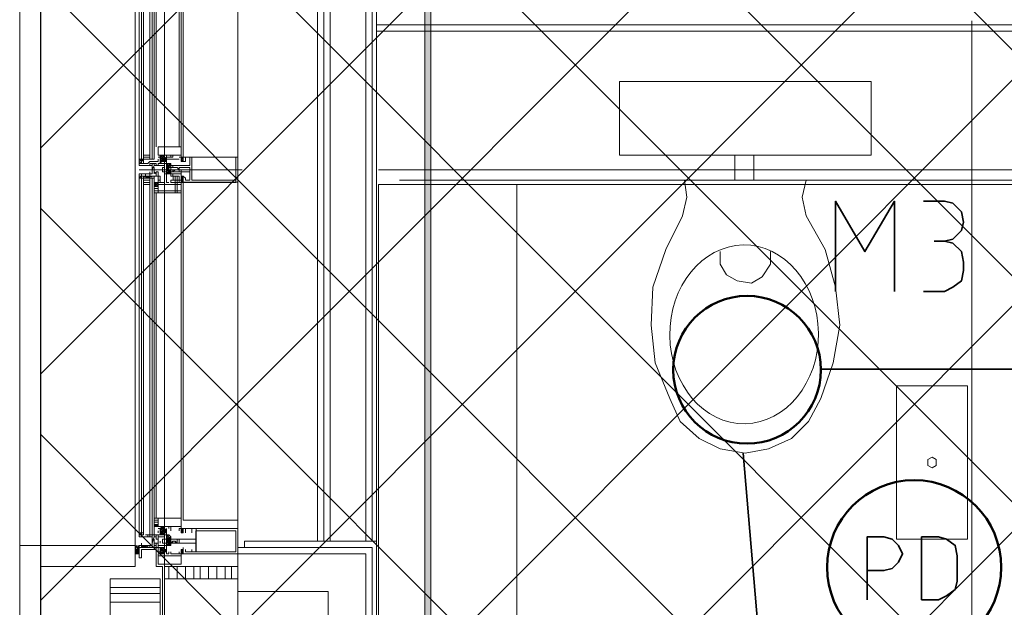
# Model space of a CAD drawing. Header units: millimetres. Extents: x 0.9 to 32.8, y 0.3 to 23.1.
# Tile 38 of 111: x 2.253 to 3.035, y 14.297 to 14.764. Entities that reach past the tile are written whole.
import ezdxf

# ---------------------------------------------------------------- set-up
doc = ezdxf.new("R2010")
doc.units = ezdxf.units.MM
doc.layers.add('PDF_Geometry', color=9, linetype='Continuous', true_color=0x808080)
doc.layers.add('PDF_Solid Fills', color=7, linetype='Continuous')

msp = doc.modelspace()

# ---------------------------------------------------------------- hatches: boundary and pattern name
h = msp.add_hatch()
h.set_pattern_fill('ANSI37', color=256, scale=0.04)
h.paths.add_polyline_path([(2.26926, 20.32768), (5.05917, 20.32768), (5.05917, 12.97959), (2.26926, 12.97959)])
at = {"layer": 'PDF_Solid Fills', "true_color": 0x808080, "transparency": 33554559}
msp.add_hatch(color=8, dxfattribs=at).paths.add_polyline_path([(2.57757, 22.9427), (2.57441, 22.9427), (2.57441, 0.43498), (2.57937, 0.43498), (2.57937, 22.9427)])

# ---------------------------------------------------------------- linework, layer by layer
msp.add_lwpolyline([(2.26926, 20.32768), (5.05917, 20.32768), (5.05917, 12.97959), (2.26926, 12.97959)], close=True)
at = {"layer": 'PDF_Geometry', "lineweight": 5}
msp.add_lwpolyline([(2.57937, 0.43498), (2.57937, 22.9427), (2.57757, 22.9427), (2.57441, 22.9427), (2.57441, 0.43498)], dxfattribs=at)
at = {"layer": 'PDF_Geometry', "lineweight": 18}
for points in [[(2.36766, 14.31954), (2.36766, 15.23786)], [(2.4259, 15.23786), (2.4259, 14.31954)], [(2.34442, 14.34787), (2.34442, 14.3462), (2.34442, 15.21118), (2.34442, 15.21285)], [(2.25256, 14.3462), (2.25256, 15.21118)], [(2.35773, 14.65286), (2.35773, 15.20285), (2.35773, 15.20452), (2.35773, 15.20617), (2.35773, 15.20452)], [(2.4259, 15.20784), (2.4259, 14.34954)], [(2.48932, 15.20784), (2.48932, 14.34954)], [(2.49428, 15.20784), (2.49428, 14.34954)], [(2.49925, 15.20784), (2.49925, 14.34954)], [(2.52769, 15.20784), (2.52769, 14.34954)], [(2.53265, 15.20784), (2.53265, 14.34954)], [(2.53604, 15.20784), (2.53604, 14.34954)], [(2.35593, 14.65286), (2.35593, 15.20285), (2.35593, 14.65286), (2.35096, 14.65286), (2.35593, 14.65286), (2.35096, 14.65286), (2.35096, 15.20118), (2.34938, 15.20118), (2.34938, 15.20285), (2.35096, 15.20285), (2.34758, 15.20285), (2.34938, 15.20285), (2.34758, 15.20118), (2.34938, 15.20285)], [(2.34758, 14.65286), (2.34758, 15.20118), (2.34758, 14.65286)], [(2.34938, 14.65119), (2.34758, 14.65286), (2.34938, 14.65119), (2.34938, 14.65286), (2.34938, 15.20118)], [(2.38098, 15.19784), (2.38098, 14.65453), (2.38256, 14.65453), (2.38256, 14.65286), (2.38098, 14.65453), (2.38256, 14.65286), (2.38256, 14.65119), (2.38098, 14.65119), (2.38256, 14.65286), (2.38098, 14.65119), (2.38098, 14.65286), (2.38256, 14.65119), (2.38098, 14.65286), (2.38256, 14.65119), (2.38098, 14.65119)], [(2.36089, 15.18951), (2.36089, 14.66286)], [(2.3794, 14.66286), (2.3794, 15.18951)], [(4.10084, 14.75953), (2.53604, 14.75953)], [(3.73768, 14.75452), (4.10084, 14.75452), (4.10084, 14.00622), (3.73768, 14.00622), (3.73768, 14.76287), (3.73768, 14.00622), (3.37272, 14.00622), (3.37272, 14.76287), (3.37272, 14.00622), (3.00934, 14.00622), (3.00934, 14.76287)], [(4.10084, 14.75452), (2.53604, 14.75452)], [(2.64438, 14.75452), (3.00934, 14.75452)], [(2.36766, 14.65453), (2.36766, 14.6562), (2.36428, 14.6562), (2.36428, 14.65286), (2.36766, 14.65119), (2.36428, 14.65453), (2.36924, 14.65119), (2.36428, 14.6562), (2.3627, 14.6562), (2.3627, 14.66286), (2.38098, 14.66286), (2.38098, 14.65286), (2.38098, 14.65453), (2.38098, 14.6562)], [(2.3627, 14.65286), (2.3627, 14.65119), (2.35593, 14.65119), (2.35435, 14.64954), (2.35254, 14.64954), (2.35435, 14.64954), (2.34758, 14.64954), (2.34758, 14.64787), (2.35593, 14.64787), (2.35593, 14.64954), (2.36089, 14.64954), (2.36089, 14.64787), (2.3627, 14.64787), (2.3627, 14.64954), (2.36428, 14.64954), (2.36428, 14.65119), (2.36428, 14.65286), (2.36766, 14.6562)], [(2.35096, 14.64954), (2.35096, 14.65286), (2.34758, 14.65286), (2.35931, 14.65286)], [(2.34938, 14.64954), (2.34758, 14.65119), (2.34938, 14.64954), (2.34758, 14.65119), (2.34758, 14.64954)], [(2.35593, 14.65453), (2.35096, 14.65453)], [(2.36089, 14.64954), (2.35593, 14.64954), (2.35593, 14.64787), (2.35773, 14.64787), (2.35773, 14.64453)], [(2.35773, 14.64119), (2.35773, 14.64286), (2.35773, 14.64453), (2.35931, 14.64787), (2.36089, 14.64787), (2.36089, 14.64954), (2.36089, 14.64787)], [(2.35773, 14.64787), (2.35773, 14.64954), (2.35773, 14.64787)], [(2.35931, 14.64787), (2.35931, 14.64954)], [(2.36924, 14.65286), (2.36766, 14.65453), (2.36608, 14.6562), (2.36428, 14.65453), (2.3627, 14.65453)], [(2.36766, 14.65119), (2.36428, 14.65119), (2.36428, 14.64954), (2.36428, 14.65119), (2.36428, 14.65286), (2.36428, 14.65453), (2.36608, 14.6562), (2.36766, 14.65453), (2.36766, 14.6562), (2.36428, 14.6562), (2.36428, 14.65119), (2.36428, 14.64954), (2.36766, 14.65453), (2.36428, 14.65119), (2.36924, 14.65453), (2.37421, 14.65453)], [(2.36608, 14.65119), (2.36428, 14.65286), (2.36608, 14.65119)], [(2.36924, 14.65119), (2.36924, 14.65453), (2.36924, 14.65119), (2.36766, 14.65119), (2.36766, 14.64954), (2.36924, 14.64954), (2.36924, 14.64787), (2.36924, 14.6562), (2.37105, 14.6562)], [(2.37421, 14.65286), (2.36924, 14.65286), (2.37421, 14.65286), (2.36924, 14.65286), (2.36766, 14.65286), (2.3794, 14.65286)], [(2.37105, 14.6462), (2.36924, 14.64453), (2.37105, 14.64286), (2.37263, 14.64119), (2.36924, 14.64286), (2.37263, 14.64119), (2.37263, 14.64286), (2.37105, 14.64286), (2.37263, 14.64286), (2.37263, 14.6462), (2.37105, 14.6462), (2.37105, 14.64787), (2.37263, 14.64787), (2.37263, 14.64954), (2.36924, 14.64954), (2.36924, 14.64787)], [(2.36924, 14.64787), (2.37105, 14.64954), (2.36924, 14.64787)], [(2.36924, 14.64954), (2.36924, 14.64453), (2.37105, 14.64453), (2.36924, 14.64453), (2.36924, 14.64119), (2.37263, 14.64119)], [(2.37263, 14.6562), (2.37263, 14.65453), (2.37263, 14.6562), (2.38098, 14.6562), (2.38098, 14.65453), (2.3794, 14.65453)], [(2.38098, 14.65286), (2.38256, 14.65453), (2.38098, 14.65286), (2.38256, 14.65453)], [(2.82088, 14.6562), (2.82088, 14.6362)], [(2.836, 14.6562), (2.836, 14.6362)], [(2.42928, 14.64453), (2.34758, 14.64453)], [(2.36428, 14.6362), (2.3627, 14.6362), (2.3627, 14.63954), (2.35254, 14.63954), (2.35254, 14.64119), (2.35435, 14.64119), (2.34938, 14.64119), (2.34938, 14.63954), (2.34758, 14.63954), (2.34758, 14.64119), (2.35593, 14.64119), (2.35593, 14.63954), (2.36089, 14.63954), (2.36089, 14.64286), (2.3627, 14.64286), (2.3627, 14.63954), (2.36428, 14.63954), (2.36428, 14.63453), (2.36766, 14.63453), (2.36766, 14.6362)], [(2.35096, 14.63954), (2.35096, 14.63787), (2.34938, 14.63787), (2.34938, 14.63954), (2.35096, 14.63954), (2.34758, 14.63954), (2.34758, 14.64119)], [(2.35593, 14.64119), (2.35593, 14.64286)], [(2.35931, 14.64119), (2.35931, 14.64286)], [(2.36089, 14.64119), (2.36089, 14.64286)], [(2.36608, 14.64286), (2.36608, 14.6462), (2.36608, 14.64286)], [(2.36608, 14.6462), (2.36766, 14.6462), (2.36766, 14.64286), (2.36608, 14.64286)], [(2.36766, 14.63954), (2.36766, 14.63787), (2.36766, 14.64119), (2.36924, 14.64119), (2.36924, 14.64286), (2.36924, 14.63453), (2.37105, 14.63453)], [(2.37263, 14.64286), (2.37263, 14.64453), (2.37263, 14.6462), (2.37263, 14.64453), (2.37263, 14.6462), (2.36924, 14.64787), (2.36924, 14.6462), (2.36924, 14.64453), (2.37105, 14.64453), (2.36924, 14.64453), (2.36924, 14.64286), (2.37105, 14.64453), (2.36924, 14.64286), (2.37263, 14.64453), (2.37263, 14.6462)], [(2.37263, 14.64787), (2.37105, 14.64787), (2.36924, 14.6462), (2.37105, 14.64453), (2.37263, 14.64286), (2.37263, 14.64453), (2.37105, 14.64286), (2.36924, 14.64119), (2.37105, 14.64119), (2.37263, 14.64119), (2.37105, 14.64119), (2.37263, 14.64286), (2.36924, 14.64119), (2.37105, 14.64286)], [(2.36924, 14.6462), (2.37105, 14.6462), (2.36924, 14.6462)], [(2.36924, 14.64286), (2.37105, 14.64119), (2.36924, 14.64286)], [(2.36924, 14.64119), (2.36924, 14.64286)], [(2.37263, 14.63954), (2.37263, 14.64119), (2.38098, 14.64119), (2.38098, 14.64286), (2.37263, 14.64286), (2.37263, 14.63954), (2.37421, 14.63954), (2.37421, 14.64119)], [(2.37421, 14.6462), (2.37421, 14.64787)], [(2.38098, 14.64453), (2.38098, 14.36789)], [(3.00934, 14.64453), (2.53762, 14.64453)], [(3.37768, 14.64453), (2.90597, 14.64453)], [(2.34938, 14.63954), (2.34758, 14.63954), (2.34938, 14.63954)], [(2.34938, 14.63954), (2.34758, 14.63787), (2.34938, 14.63787)], [(2.34758, 14.63787), (2.34758, 14.63954)], [(2.34758, 14.63787), (2.34758, 14.3562), (2.34758, 14.63787)], [(2.35931, 14.63954), (2.34938, 14.63787), (2.34938, 14.3562)], [(2.35593, 14.63787), (2.35593, 14.35455), (2.35593, 14.63787), (2.35096, 14.63787), (2.35096, 14.3562), (2.35096, 14.35455)], [(2.35593, 14.6362), (2.35096, 14.6362), (2.35593, 14.6362), (2.35096, 14.6362)], [(2.35773, 14.63787), (2.35773, 14.35455)], [(2.35931, 14.63119), (2.3627, 14.63453), (2.3627, 14.6362)], [(2.35931, 14.63453), (2.35931, 14.6362)], [(2.38098, 14.63453), (2.38256, 14.63453), (2.38256, 14.6362), (2.38256, 14.63787), (2.38256, 14.63954), (2.38098, 14.63787), (2.38256, 14.63787), (2.38098, 14.6362), (2.38098, 14.63453), (2.38256, 14.6362), (2.38098, 14.6362), (2.38098, 14.63787), (2.38098, 14.6262), (2.3627, 14.6262), (2.3627, 14.63453), (2.36428, 14.63453)], [(2.36924, 14.6362), (2.36924, 14.63954)], [(2.37263, 14.63453), (2.37263, 14.6362), (2.37263, 14.63453), (2.38098, 14.63453), (2.38098, 14.6362), (2.3794, 14.6362)], [(2.3776, 14.6262), (2.3776, 14.63954), (2.37602, 14.63954), (2.37602, 14.6262)], [(2.38098, 14.63954), (2.38256, 14.63787), (2.38098, 14.63954)], [(2.38098, 14.6362), (2.38098, 14.63954), (2.38256, 14.63954), (2.38256, 14.6362)], [(2.38098, 14.63787), (2.38256, 14.6362), (2.38098, 14.63787), (2.38256, 14.6362), (2.38098, 14.6362), (2.38256, 14.63453)], [(2.38256, 14.63787), (2.38098, 14.6362), (2.38256, 14.63787)], [(2.98925, 14.6362), (2.55432, 14.6362)], [(2.78093, 14.6362), (2.78273, 14.62286), (2.77935, 14.60785), (2.76603, 14.5812), (2.75587, 14.5512), (2.75429, 14.52121), (2.75768, 14.49121), (2.76919, 14.46286), (2.77754, 14.44454), (2.79266, 14.4312), (2.80937, 14.42287), (2.82923, 14.41955), (2.84773, 14.42287), (2.86602, 14.4312), (2.87933, 14.44454), (2.88927, 14.46286), (2.89919, 14.49121), (2.90439, 14.52121), (2.901, 14.5512), (2.89265, 14.5812), (2.87753, 14.60785), (2.87437, 14.62286), (2.87753, 14.6362)], [(2.88091, 14.6362), (2.77596, 14.6362)], [(3.35918, 14.6362), (2.92425, 14.6362)], [(2.3627, 14.6262), (2.35931, 14.6262), (2.3627, 14.6262)], [(2.36089, 14.6262), (2.36089, 14.36789)], [(2.80937, 14.57953), (2.80937, 14.56953), (2.81433, 14.5612), (2.82268, 14.55619), (2.83419, 14.55454), (2.84254, 14.55953), (2.84932, 14.56953), (2.84932, 14.57953)], [(2.35931, 14.36789), (2.3627, 14.36789), (2.35931, 14.36789)], [(2.35931, 14.36789), (2.3627, 14.36789), (2.35931, 14.36789)], [(2.38098, 14.36121), (2.38098, 14.35954), (2.38256, 14.35954), (2.38256, 14.35787), (2.38098, 14.35787), (2.38256, 14.35954), (2.38098, 14.35787), (2.38098, 14.36789), (2.3627, 14.36789), (2.3627, 14.36121), (2.36428, 14.36121), (2.36766, 14.36121), (2.36428, 14.36121)], [(2.3627, 14.35455), (2.35254, 14.35455), (2.35435, 14.35455), (2.35435, 14.35288), (2.34938, 14.35288), (2.34938, 14.35455), (2.34758, 14.35455), (2.34758, 14.35288), (2.35593, 14.35288), (2.35593, 14.35455), (2.36089, 14.35455), (2.36089, 14.35121), (2.3627, 14.35121), (2.3627, 14.35455), (2.36428, 14.35455), (2.36428, 14.35954), (2.3627, 14.35954)], [(2.35931, 14.36622), (2.3627, 14.36622), (2.35931, 14.36622)], [(2.3627, 14.36288), (2.3627, 14.36121), (2.35931, 14.36121), (2.35931, 14.36288), (2.3627, 14.36288), (2.36089, 14.36288), (2.35931, 14.36121), (2.36089, 14.36288), (2.35931, 14.36121), (2.3627, 14.36288), (2.36089, 14.36121), (2.3627, 14.36121), (2.36089, 14.36121), (2.35931, 14.36288), (2.3627, 14.36121), (2.36089, 14.36288), (2.3627, 14.36121), (2.3627, 14.36288), (2.35931, 14.36288), (2.35931, 14.36455), (2.3627, 14.36455), (2.35931, 14.36455), (2.3627, 14.36455), (2.35931, 14.36455)], [(2.35931, 14.36121), (2.36089, 14.36121), (2.35931, 14.36121)], [(2.36766, 14.35455), (2.36428, 14.35787), (2.36766, 14.3562), (2.36766, 14.35455), (2.36428, 14.35455), (2.36428, 14.35787), (2.36608, 14.36121), (2.36428, 14.35954), (2.36428, 14.35787), (2.36428, 14.3562), (2.36428, 14.35455)], [(2.36924, 14.3562), (2.36428, 14.35954), (2.36924, 14.3562)], [(2.36924, 14.3562), (2.36924, 14.35787), (2.36766, 14.35954), (2.36608, 14.36121), (2.36766, 14.35787), (2.36924, 14.35787), (2.36924, 14.3562), (2.36766, 14.3562), (2.36766, 14.35455), (2.36924, 14.35455), (2.36924, 14.35121), (2.36924, 14.35954)], [(2.36766, 14.35954), (2.36766, 14.36121)], [(2.36766, 14.35787), (2.36766, 14.35954)], [(2.36924, 14.36121), (2.37105, 14.36121), (2.37105, 14.35954)], [(2.38437, 14.3562), (2.38437, 14.35954), (2.38933, 14.35954), (2.38933, 14.3562), (2.38933, 14.35954), (2.39272, 14.35954), (2.39272, 14.35121), (2.37421, 14.35121), (2.37105, 14.35121), (2.3776, 14.35121), (2.3776, 14.34954), (2.3776, 14.34787), (2.3776, 14.34954), (2.3776, 14.34787), (2.3776, 14.34954), (2.3776, 14.34787), (2.37602, 14.34954), (2.37602, 14.34787), (2.37602, 14.34954), (2.37602, 14.34787), (2.37602, 14.34954), (2.37602, 14.34787), (2.37602, 14.34954), (2.37602, 14.34787), (2.37602, 14.34954), (2.37602, 14.34787), (2.37602, 14.34954), (2.37421, 14.34954), (2.37421, 14.34787), (2.37421, 14.34954), (2.37421, 14.34787), (2.37421, 14.34954), (2.37421, 14.34787), (2.37421, 14.34954), (2.37421, 14.34787), (2.37421, 14.34954), (2.37421, 14.34787), (2.37421, 14.34954), (2.37263, 14.34787), (2.37263, 14.34954), (2.37263, 14.34787), (2.37263, 14.34954), (2.37263, 14.34787), (2.37263, 14.34954), (2.37263, 14.34787), (2.37105, 14.34787), (2.39272, 14.34787), (2.39272, 14.34121), (2.38933, 14.34121), (2.38933, 14.34288), (2.38933, 14.34121), (2.38437, 14.34121), (2.38437, 14.34288)], [(2.37263, 14.35954), (2.37263, 14.36121)], [(2.37263, 14.35787), (2.37263, 14.36121), (2.38098, 14.36121), (2.38098, 14.35954), (2.3794, 14.35954), (2.3794, 14.35787)], [(2.38256, 14.35787), (2.38098, 14.35954), (2.38256, 14.35787)], [(2.38256, 14.35787), (2.38256, 14.35954), (2.38256, 14.35787), (2.38256, 14.35954), (2.38098, 14.35954), (2.38098, 14.3562), (2.38256, 14.3562), (2.38256, 14.35787), (2.38256, 14.3562), (2.38098, 14.3562), (2.38256, 14.35787), (2.38098, 14.3562), (2.38098, 14.35787), (2.38256, 14.3562), (2.38098, 14.35787), (2.38256, 14.3562), (2.38098, 14.3562)], [(2.38256, 14.34288), (2.38256, 14.33954), (2.38256, 14.34121), (2.38256, 14.33954), (2.4259, 14.33954), (2.4259, 14.35954), (2.38256, 14.35954), (2.38256, 14.35787), (2.38256, 14.35954), (2.38256, 14.3562)], [(2.35096, 14.3562), (2.34938, 14.3562), (2.34938, 14.35455), (2.35096, 14.35455), (2.34758, 14.35455), (2.34938, 14.35455), (2.34758, 14.3562), (2.34938, 14.35455)], [(2.34938, 14.3562), (2.34758, 14.3562), (2.34938, 14.3562)], [(2.34758, 14.3562), (2.34758, 14.35455)], [(2.36089, 14.35455), (2.35593, 14.35455), (2.35593, 14.35288), (2.35773, 14.35288), (2.35773, 14.34787), (2.35931, 14.35288), (2.36089, 14.35288), (2.36089, 14.35455), (2.36089, 14.35288)], [(2.35773, 14.35288), (2.35773, 14.35455), (2.35773, 14.35288)], [(2.35931, 14.35288), (2.35931, 14.35455)], [(2.3627, 14.35787), (2.3627, 14.3562)], [(2.36608, 14.35455), (2.36428, 14.35787), (2.36608, 14.35455)], [(2.37105, 14.34787), (2.36924, 14.3462), (2.37263, 14.34787), (2.37105, 14.3462), (2.37263, 14.3462), (2.37105, 14.3462), (2.36924, 14.3462), (2.36924, 14.34787), (2.37105, 14.34954), (2.36924, 14.34787), (2.37263, 14.34954), (2.37263, 14.35121), (2.37263, 14.35288), (2.37105, 14.35455), (2.37263, 14.35288), (2.37105, 14.35455), (2.36924, 14.35288), (2.36924, 14.35455)], [(2.36924, 14.35288), (2.37105, 14.35455), (2.36924, 14.35288)], [(2.36924, 14.35121), (2.36924, 14.35288)], [(2.34442, 14.34288), (2.346, 14.3462), (2.34442, 14.34288)], [(2.346, 14.3462), (2.34442, 14.34455), (2.34442, 14.3462), (2.34442, 14.34455)], [(2.34442, 14.3462), (2.34442, 14.34121)], [(2.34758, 14.34121), (2.34758, 14.3462), (2.346, 14.34455), (2.34442, 14.3462)], [(2.346, 14.34121), (2.346, 14.33954), (2.346, 14.34121), (2.34442, 14.33954), (2.346, 14.33954), (2.34442, 14.33954), (2.34442, 14.34121), (2.34442, 14.34288), (2.34442, 14.34121), (2.34442, 14.34288), (2.34442, 14.34455), (2.34442, 14.34288), (2.34442, 14.34455), (2.34442, 14.34288), (2.34442, 14.34455), (2.34442, 14.34288), (2.346, 14.34288), (2.346, 14.34121), (2.34758, 14.34288), (2.34758, 14.34455), (2.34758, 14.34288), (2.34758, 14.34121), (2.34758, 14.33954), (2.34758, 14.34121), (2.34758, 14.33954), (2.34758, 14.34121), (2.34758, 14.33954), (2.34758, 14.34121), (2.34758, 14.34288), (2.346, 14.34288), (2.346, 14.34121), (2.34758, 14.33954), (2.34758, 14.34121), (2.34758, 14.34288), (2.34758, 14.34455), (2.34758, 14.34288)], [(2.346, 14.34455), (2.34758, 14.3462)], [(2.346, 14.34288), (2.34758, 14.3462)], [(2.346, 14.33954), (2.346, 14.34121), (2.346, 14.34288), (2.346, 14.34455)], [(2.36766, 14.34121), (2.36924, 14.34121), (2.36924, 14.34288), (2.36766, 14.34288), (2.36766, 14.34455), (2.36428, 14.34121), (2.36766, 14.34288), (2.36766, 14.34455), (2.36428, 14.34455), (2.36428, 14.34121), (2.36428, 14.33954), (2.36766, 14.33954), (2.36766, 14.34121), (2.36766, 14.33954), (2.36428, 14.33954), (2.36428, 14.34455), (2.3627, 14.34455), (2.3627, 14.34787), (2.36089, 14.34787), (2.36089, 14.34455), (2.35593, 14.34455), (2.35593, 14.3462), (2.34758, 14.3462), (2.34758, 14.34455), (2.34938, 14.34455), (2.34938, 14.3462), (2.35435, 14.3462), (2.35435, 14.34455), (2.35254, 14.34455), (2.3627, 14.34455), (2.3627, 14.34121), (2.36428, 14.34121), (2.36428, 14.33954), (2.3627, 14.33954), (2.3627, 14.33121), (2.38098, 14.33121), (2.38098, 14.34288), (2.38098, 14.34121), (2.38256, 14.34121), (2.38098, 14.34121), (2.38256, 14.33954), (2.38098, 14.33954), (2.38256, 14.34121), (2.38098, 14.34121), (2.38256, 14.34288), (2.38098, 14.34121), (2.38098, 14.33954)], [(2.34758, 14.34288), (2.34758, 14.34455), (2.34758, 14.34288)], [(2.35096, 14.3462), (2.34938, 14.34455), (2.35096, 14.3462), (2.34938, 14.34455), (2.35096, 14.3462), (2.34938, 14.34455), (2.34938, 14.3462), (2.34938, 14.34787)], [(2.34938, 14.34455), (2.35254, 14.3462), (2.35096, 14.34455), (2.35254, 14.3462), (2.35096, 14.34455), (2.35254, 14.3462), (2.35254, 14.34455)], [(2.35435, 14.3462), (2.35254, 14.34455), (2.35435, 14.3462)], [(2.35593, 14.34455), (2.35593, 14.3462)], [(2.35773, 14.3462), (2.35773, 14.34787), (2.35773, 14.3462), (2.35773, 14.34455)], [(2.3627, 14.35121), (2.3627, 14.34787), (2.35931, 14.34787), (2.35931, 14.3462), (2.35931, 14.34455)], [(2.35931, 14.3462), (2.35931, 14.34787)], [(2.36089, 14.3462), (2.36089, 14.34787)], [(2.36428, 14.34787), (2.36428, 14.34954)], [(2.36428, 14.34455), (2.36766, 14.34121), (2.36428, 14.34455)], [(2.36428, 14.34455), (2.36428, 14.34288), (2.36608, 14.34455), (2.36428, 14.34121), (2.36608, 14.33954), (2.36428, 14.33954)], [(2.36608, 14.34787), (2.36608, 14.35121), (2.36608, 14.34787)], [(2.36608, 14.35121), (2.36766, 14.35121), (2.36766, 14.34787), (2.36608, 14.34787)], [(2.36766, 14.3462), (2.36924, 14.3462), (2.36924, 14.34787), (2.36924, 14.33954), (2.37105, 14.33954), (2.37105, 14.34121)], [(2.36924, 14.35121), (2.37105, 14.34954), (2.36924, 14.35121)], [(2.36924, 14.34954), (2.37105, 14.34954), (2.37105, 14.35121)], [(2.36924, 14.34954), (2.37105, 14.34954), (2.37263, 14.35121)], [(2.36924, 14.34787), (2.37105, 14.3462), (2.36924, 14.34787)], [(2.36924, 14.3462), (2.37263, 14.3462), (2.37105, 14.3462)], [(2.37263, 14.34954), (2.37105, 14.34954), (2.37263, 14.34954)], [(2.38256, 14.34121), (2.38256, 14.34288), (2.38256, 14.34455)], [(2.53265, 14.22788), (2.53265, 14.34455), (2.4259, 14.34455), (2.4259, 14.33954), (2.52769, 14.33954), (2.52769, 14.22788)], [(2.43109, 14.34455), (2.43109, 14.34954), (2.53604, 14.34954), (2.53604, 14.22788)], [(2.34442, 14.34121), (2.34442, 14.34288)], [(2.34442, 14.34288), (2.34442, 14.34121)], [(2.34442, 14.34121), (2.346, 14.34121), (2.346, 14.34288)], [(2.34442, 14.34121), (2.34442, 14.34288), (2.346, 14.34288)], [(2.34442, 14.34121), (2.34442, 14.33954)], [(2.34442, 14.34121), (2.346, 14.34121), (2.346, 14.33954)], [(2.34442, 14.33954), (2.34442, 14.34121)], [(2.34442, 14.33954), (2.34442, 14.34121)], [(2.34758, 14.34121), (2.34758, 14.33954), (2.34442, 14.33954), (2.34442, 14.34121)], [(2.346, 14.34121), (2.346, 14.34288)], [(2.346, 14.33954), (2.346, 14.34121)], [(2.346, 14.34121), (2.346, 14.33954)], [(2.346, 14.33954), (2.346, 14.34121)], [(2.346, 14.33954), (2.346, 14.34121), (2.34758, 14.34121)], [(2.346, 14.33954), (2.34758, 14.33954)], [(2.36089, 14.34288), (2.36089, 14.32954), (2.36608, 14.32954), (2.36608, 14.17789), (2.36608, 14.02622), (2.36089, 14.02622), (2.36089, 14.01455)], [(2.36924, 14.34288), (2.36428, 14.33954), (2.36924, 14.34288)], [(2.36766, 14.33954), (2.36608, 14.33954), (2.36766, 14.34121), (2.36924, 14.34121)], [(2.37263, 14.34121), (2.37263, 14.33954), (2.38098, 14.33954), (2.3794, 14.33954), (2.3794, 14.34121)], [(2.38098, 14.34288), (2.38256, 14.34288), (2.38098, 14.34288)], [(2.38098, 14.34288), (2.38256, 14.34121), (2.38098, 14.34288)], [(2.38098, 14.34288), (2.38256, 14.34288), (2.38098, 14.34288)], [(2.37105, 14.31954), (2.37105, 14.32954)], [(2.3776, 14.31954), (2.3776, 14.32954)], [(2.38437, 14.31954), (2.38437, 14.32954)], [(2.39091, 14.31954), (2.39091, 14.32954)], [(2.39588, 14.31954), (2.39588, 14.32954)], [(2.40265, 14.31954), (2.40265, 14.32954)], [(2.40919, 14.31954), (2.40919, 14.32954)], [(2.41597, 14.31954), (2.41597, 14.32954)], [(2.42093, 14.31954), (2.42093, 14.32954)], [(2.32433, 14.17789), (2.32433, 14.31954), (2.36428, 14.31954), (2.36428, 14.17789)], [(2.32433, 14.31954), (2.36428, 14.31954)], [(2.32433, 14.31286), (2.36428, 14.31286)], [(2.32433, 14.30787), (2.36428, 14.30787)], [(2.4259, 14.30954), (2.49767, 14.30954), (2.49767, 14.22788)], [(2.32433, 14.30121), (2.36428, 14.30121)]]:
    msp.add_lwpolyline(points, dxfattribs=at)
for points in [[(2.4259, 14.65453), (2.4259, 15.20451), (2.38256, 15.20451), (2.38256, 14.65453)], [(2.35931, 15.20285), (2.35931, 14.65286)], [(2.92921, 14.71452), (2.72924, 14.71452), (2.72924, 14.6562), (2.92921, 14.6562)], [(2.3794, 14.6562), (2.38098, 14.6562), (2.38098, 14.66286), (2.3627, 14.66286), (2.3627, 14.6562)], [(2.34758, 14.64954), (2.34758, 14.65286), (2.35096, 14.65286), (2.34938, 14.65119), (2.34938, 14.64954), (2.35096, 14.64954)], [(2.35593, 14.65453), (2.35593, 14.6562), (2.35096, 14.6562), (2.35096, 14.65453), (2.35593, 14.65453), (2.35593, 14.6562), (2.35096, 14.6562), (2.35096, 14.65453)], [(2.3627, 14.64787), (2.36766, 14.64787), (2.36766, 14.64286), (2.36924, 14.64286), (2.36924, 14.64954), (2.3627, 14.64954)], [(2.36924, 14.65286), (2.36608, 14.65119), (2.36766, 14.65119)], [(2.37421, 14.65453), (2.37421, 14.6562), (2.36924, 14.6562), (2.36924, 14.65453), (2.37421, 14.65453), (2.37421, 14.6562), (2.36924, 14.6562), (2.36924, 14.65453)], [(2.37105, 14.64954), (2.37263, 14.64787), (2.37105, 14.64954), (2.37263, 14.64787), (2.36924, 14.64954), (2.36924, 14.64787)], [(2.37263, 14.64787), (2.37263, 14.6462), (2.37105, 14.6462), (2.37105, 14.64787), (2.36924, 14.64787), (2.37105, 14.6462), (2.37263, 14.6462), (2.37263, 14.64787), (2.36924, 14.6462), (2.37263, 14.64954)], [(2.37421, 14.64286), (2.38775, 14.64286), (2.38775, 14.6362), (2.38437, 14.6362), (2.38437, 14.63787), (2.38256, 14.63954), (2.38256, 14.63453), (2.42432, 14.63453), (2.42432, 14.65453), (2.38256, 14.65453), (2.38256, 14.65119), (2.38437, 14.65119), (2.38437, 14.65453), (2.38775, 14.65453), (2.38775, 14.64787), (2.37105, 14.64787), (2.37105, 14.6462), (2.37602, 14.6462), (2.3776, 14.6462), (2.3794, 14.64453), (2.3776, 14.64453), (2.37602, 14.64453), (2.37421, 14.64286), (2.37421, 14.64453), (2.37263, 14.64453), (2.37263, 14.64286), (2.37105, 14.64286)], [(2.38256, 14.65286), (2.38256, 14.65119), (2.38098, 14.65119), (2.38098, 14.65453), (2.38256, 14.65453)], [(2.42432, 14.6362), (2.42432, 14.65453), (2.38932, 14.65453), (2.38932, 14.6362)], [(2.36089, 14.63954), (2.35593, 14.63954), (2.35593, 14.64119), (2.35773, 14.64119), (2.35773, 14.6462), (2.35931, 14.6462), (2.35931, 14.64286), (2.36089, 14.64119)], [(2.36924, 14.64453), (2.37105, 14.64453), (2.37105, 14.64286)], [(2.37263, 14.64453), (2.37263, 14.6462), (2.37096, 14.6462), (2.37096, 14.64453)], [(2.38775, 14.64286), (2.38775, 14.64619), (2.37942, 14.64619), (2.37942, 14.64286)], [(2.34758, 14.63787), (2.35096, 14.63787), (2.34758, 14.63787), (2.35931, 14.63787), (2.34938, 14.63954)], [(2.34938, 14.63787), (2.34938, 14.63954), (2.35931, 14.63954), (2.35931, 14.63787)], [(2.35593, 14.63286), (2.35593, 14.6362), (2.35093, 14.6362), (2.35093, 14.63286)], [(2.35593, 14.63286), (2.35593, 14.63453), (2.35093, 14.63453), (2.35093, 14.63286)], [(2.35931, 14.35455), (2.35931, 14.63787)], [(2.36089, 14.63119), (2.35931, 14.63286), (2.36089, 14.63119), (2.35931, 14.63453), (2.3627, 14.63119), (2.35931, 14.63119), (2.3627, 14.63119), (2.35931, 14.63119), (2.35931, 14.63286), (2.36089, 14.63453), (2.35931, 14.63286), (2.36089, 14.63453), (2.3627, 14.63286), (2.36089, 14.63453), (2.3627, 14.63286), (2.36089, 14.63119), (2.3627, 14.63286)], [(2.3627, 14.63119), (2.3627, 14.63452), (2.35937, 14.63452), (2.35937, 14.63119)], [(2.37421, 14.6362), (2.3794, 14.6362), (2.3794, 14.63453), (2.37263, 14.63453), (2.37263, 14.6362)], [(2.3794, 14.6362), (2.3794, 14.63954), (2.3744, 14.63954), (2.3744, 14.6362)], [(2.4259, 14.36622), (2.4259, 14.63454), (2.38256, 14.63454), (2.38256, 14.36622)], [(2.35931, 14.62954), (2.3627, 14.62954), (2.35931, 14.62954), (2.3627, 14.62954)], [(2.3627, 14.62787), (2.35931, 14.62787), (2.3627, 14.62787), (2.35931, 14.62787)], [(2.3794, 14.63286), (2.38098, 14.63286), (2.38098, 14.62787), (2.3627, 14.62787), (2.3627, 14.63286)], [(3.00595, 14.35121), (3.00595, 14.47288), (2.94929, 14.47288), (2.94929, 14.35121)], [(2.9809, 14.4112), (2.9809, 14.41454), (2.97774, 14.41621), (2.97435, 14.41454), (2.97435, 14.40953), (2.97774, 14.40786), (2.9809, 14.40953)], [(2.3794, 14.36121), (2.38098, 14.36121), (2.38098, 14.36789), (2.3627, 14.36789), (2.3627, 14.36121)], [(2.3627, 14.36622), (2.35931, 14.36622)], [(2.36766, 14.35954), (2.36428, 14.35455), (2.36766, 14.35787), (2.36766, 14.35954), (2.36428, 14.3562), (2.36428, 14.35787), (2.36766, 14.36121), (2.36766, 14.35954), (2.36766, 14.35787)], [(2.3627, 14.35288), (2.36766, 14.35288), (2.36766, 14.34787), (2.36924, 14.34787), (2.36924, 14.35455), (2.3627, 14.35455)], [(2.36924, 14.35787), (2.36608, 14.35455), (2.36766, 14.3562)], [(2.37263, 14.35121), (2.36924, 14.35455), (2.36924, 14.35288), (2.37105, 14.35121), (2.36924, 14.34954), (2.37105, 14.34787), (2.37263, 14.3462), (2.36924, 14.34787), (2.37263, 14.3462), (2.37263, 14.34787), (2.37105, 14.34787), (2.37263, 14.34787), (2.37263, 14.35121), (2.37105, 14.35121), (2.37263, 14.35121), (2.37263, 14.35288), (2.37105, 14.35455), (2.36924, 14.35455), (2.36924, 14.34954), (2.37105, 14.34954), (2.36924, 14.34954), (2.36924, 14.3462), (2.36924, 14.34787), (2.36924, 14.3462), (2.37105, 14.34787), (2.37263, 14.34954), (2.37263, 14.34787), (2.37263, 14.34954)], [(2.36924, 14.35288), (2.37263, 14.34954), (2.37105, 14.35121)], [(2.37263, 14.35288), (2.37105, 14.35121), (2.36924, 14.35121), (2.37263, 14.35288), (2.36924, 14.35121), (2.37105, 14.34954), (2.37263, 14.34787), (2.37263, 14.34954), (2.37263, 14.35121)], [(2.42432, 14.34121), (2.42432, 14.35787), (2.39265, 14.35787), (2.39265, 14.34121)], [(2.26926, 14.17789), (2.26926, 14.3462), (2.25256, 14.3462), (2.25256, 14.17789), (2.25256, 14.01121), (2.26926, 14.01121), (2.34442, 14.01121), (2.34442, 14.02622), (2.26926, 14.02622), (2.26926, 14.01121)], [(2.34442, 14.32954), (2.34442, 14.3462), (2.26942, 14.3462), (2.26942, 14.32954)], [(2.34442, 14.34288), (2.34442, 14.34121), (2.34442, 14.34288), (2.34442, 14.34455), (2.34442, 14.34288), (2.34442, 14.34121), (2.34442, 14.33954), (2.34442, 14.34121)], [(2.34442, 14.34288), (2.346, 14.34121), (2.346, 14.34288), (2.346, 14.34121), (2.34758, 14.34121), (2.34758, 14.34288), (2.34758, 14.34121), (2.34758, 14.34288), (2.346, 14.34288), (2.346, 14.34455), (2.346, 14.34288), (2.34442, 14.34288), (2.34442, 14.34121), (2.34442, 14.33954), (2.34442, 14.34121)], [(2.34758, 14.34455), (2.346, 14.34288), (2.346, 14.34455), (2.346, 14.34288), (2.34758, 14.34288), (2.34758, 14.34121), (2.34758, 14.34288), (2.34758, 14.34121), (2.34758, 14.34288)], [(2.346, 14.34455), (2.346, 14.34288), (2.346, 14.34121), (2.346, 14.33954), (2.346, 14.34121), (2.346, 14.34288)], [(2.346, 14.34455), (2.346, 14.34288), (2.346, 14.34121), (2.346, 14.33954), (2.346, 14.34121), (2.346, 14.34288)], [(2.34758, 14.3462), (2.34758, 14.34455)], [(2.34758, 14.34455), (2.34938, 14.34455), (2.34938, 14.3462), (2.34938, 14.34455)], [(2.34758, 14.34455), (2.34758, 14.3362), (2.34938, 14.3362), (2.34938, 14.34288), (2.36089, 14.34288), (2.36089, 14.34455)], [(2.35435, 14.34455), (2.35254, 14.34455), (2.35593, 14.34455)], [(2.36089, 14.34455), (2.35593, 14.34455), (2.35593, 14.3462), (2.35773, 14.3462), (2.35773, 14.35121), (2.35931, 14.35121), (2.35931, 14.3462), (2.36089, 14.3462)], [(2.36766, 14.3462), (2.36428, 14.3462), (2.3627, 14.3462), (2.36924, 14.3462), (2.36924, 14.35121), (2.36766, 14.35121)], [(2.36924, 14.34121), (2.36924, 14.34288), (2.36766, 14.34288), (2.36608, 14.34455)], [(2.36924, 14.34954), (2.37105, 14.34954), (2.37105, 14.34787)], [(2.36924, 14.34954), (2.36924, 14.34787)], [(2.39272, 14.34787), (2.39272, 14.3512), (2.37939, 14.3512), (2.37939, 14.34787)], [(2.3794, 14.33787), (2.38098, 14.33787), (2.38098, 14.33121), (2.3627, 14.33121), (2.3627, 14.33787)], [(2.36766, 14.33954), (2.36428, 14.34288), (2.36428, 14.34121)], [(2.38256, 14.34121), (2.38256, 14.33954), (2.38098, 14.33954), (2.38098, 14.34288), (2.38256, 14.34288)], [(2.4259, 14.31954), (2.4259, 14.32954), (2.36756, 14.32954), (2.36756, 14.31954)], [(2.4259, 14.18288), (2.4259, 14.31954), (2.36756, 14.31954), (2.36756, 14.18288)]]:
    msp.add_lwpolyline(points, close=True, dxfattribs=at)
at = {"layer": 'PDF_Geometry', "color": 254, "lineweight": 18, "true_color": 0xdcdcdc}
for points in [[(2.53762, 14.63286), (2.53762, 14.19954), (2.64754, 14.19954), (2.64754, 14.63286)], [(4.10264, 14.20121), (4.10264, 14.63286), (2.64769, 14.63286), (2.64769, 14.20121)]]:
    msp.add_lwpolyline(points, close=True, dxfattribs=at)
at = {"layer": 'PDF_Geometry', "color": 7, "lineweight": 35}
for points in [[(2.901, 14.54786), (2.901, 14.61955), (2.92425, 14.57953), (2.94772, 14.61955), (2.94772, 14.54786)], [(2.97097, 14.61955), (2.98767, 14.61955), (2.99422, 14.61788), (3.00099, 14.61119), (3.00257, 14.60287), (3.00099, 14.59621), (2.99422, 14.58953), (2.98767, 14.58786), (2.97932, 14.58786)], [(2.97097, 14.54786), (2.98767, 14.54786), (2.99422, 14.5512), (3.00099, 14.55619), (3.00257, 14.56452), (3.00257, 14.5712), (3.00099, 14.57953), (2.99422, 14.58621), (2.98767, 14.58786)], [(2.88927, 14.4862), (3.12919, 14.4862)], [(2.82765, 14.41955), (2.89107, 13.6729)], [(2.92605, 14.30288), (2.92605, 14.35288), (2.93937, 14.35288), (2.94592, 14.35121), (2.95088, 14.3462), (2.95427, 14.33954), (2.95088, 14.33288), (2.94592, 14.32787), (2.93937, 14.32622), (2.92605, 14.32622)]]:
    msp.add_lwpolyline(points, dxfattribs=at)
msp.add_lwpolyline([(2.96939, 14.30288), (2.9827, 14.30288), (2.98925, 14.3062), (2.99602, 14.31121), (2.9976, 14.31787), (2.9976, 14.33787), (2.99602, 14.3462), (2.98925, 14.35121), (2.9827, 14.35288), (2.96939, 14.35288)], close=True, dxfattribs=at)
at = {"layer": 'PDF_Geometry', "color": 3, "lineweight": 50}
for centre, radius in [((2.83061, 14.48565), 0.05866), ((2.96344, 14.32881), 0.06916)]:
    msp.add_circle(centre, radius, dxfattribs=at)
at = {"layer": 'PDF_Geometry', "lineweight": 18}
msp.add_ellipse((2.82828, 14.51382), major_axis=(0, 0.07096), ratio=0.83282, start_param=1.584345, end_param=7.86753, dxfattribs=at)

doc.saveas('drawing.dxf')
